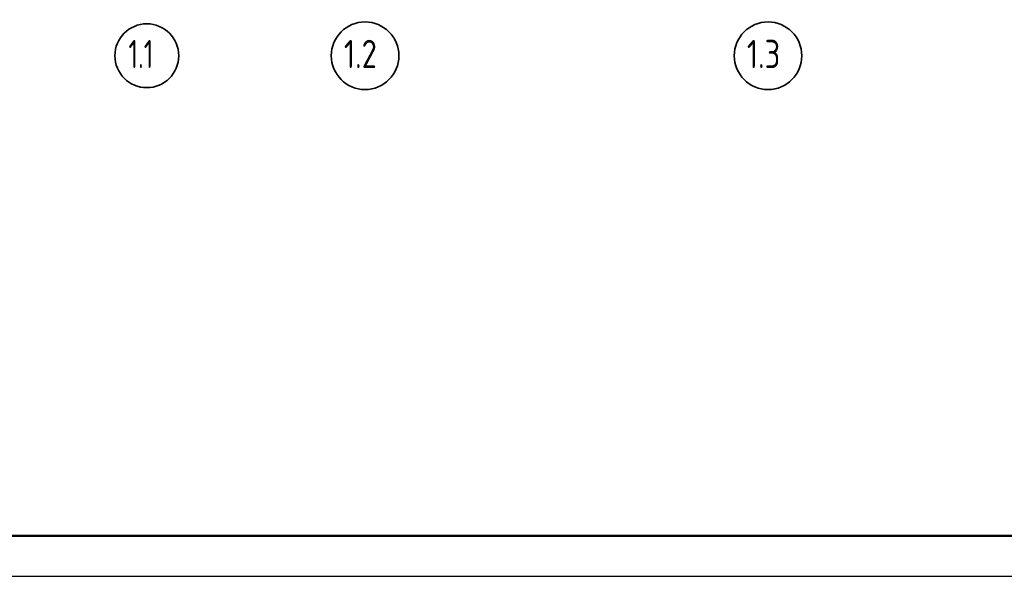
# Model space of a CAD drawing. Header units: millimetres. Extents: x 0 to 50400, y 0 to 35640.
# Tile 2 of 19: x 7376 to 22036, y 0 to 8283. Entities that reach past the tile are written whole.
import ezdxf

# ---------------------------------------------------------------- set-up
doc = ezdxf.new("R2010")
doc.units = ezdxf.units.MM
doc.linetypes.add('______5', pattern=[1320, 960, -120, 120, -120])
doc.layers.add('Standard', color=7, linetype='Continuous', lineweight=25)
doc.layers.add('Оси', color=7, linetype='______5', true_color=0x656565)
doc.styles.add('ISOCPEUR', font='txt')

msp = doc.modelspace()

# ---------------------------------------------------------------- linework, layer by layer
at = {"layer": 'Standard', "color": 7, "linetype": 'Continuous', "lineweight": 25, "transparency": 33554687}
msp.add_lwpolyline([(0, 0), (50400, 0), (50400, 35640), (0, 35640), (0, 0)], close=True, dxfattribs=at)
at = {"layer": 'Standard', "color": 7, "linetype": 'Continuous', "lineweight": 50, "transparency": 33554687}
msp.add_lwpolyline([(2400, 35040), (49800, 35040), (49800, 600), (2400, 600), (2400, 35040)], close=True, dxfattribs=at)
at = {"layer": 'Оси', "color": 7, "linetype": 'Continuous', "lineweight": 35, "transparency": 33554687}
for centre, radius in [((9268, 7747), 475), ((12518, 7747), 503), ((18518, 7747), 503)]:
    msp.add_circle(centre, radius, dxfattribs=at)

# ---------------------------------------------------------------- texts
at = {"layer": 'Оси', "color": 7, "linetype": 'Continuous', "lineweight": 35, "transparency": 33554687, "char_height": 420, "attachment_point": 7, "style": 'ISOCPEUR'}
for s, insert, width in [('\\W0.68;1.1', (8995, 7564), 689.5), ('\\W0.79;1.2', (12203, 7564), 795.3), ('\\W0.79;1.3', (18203, 7564), 795.3)]:
    msp.add_mtext(s, dxfattribs=dict(at, insert=insert, width=width))

doc.saveas('drawing.dxf')
